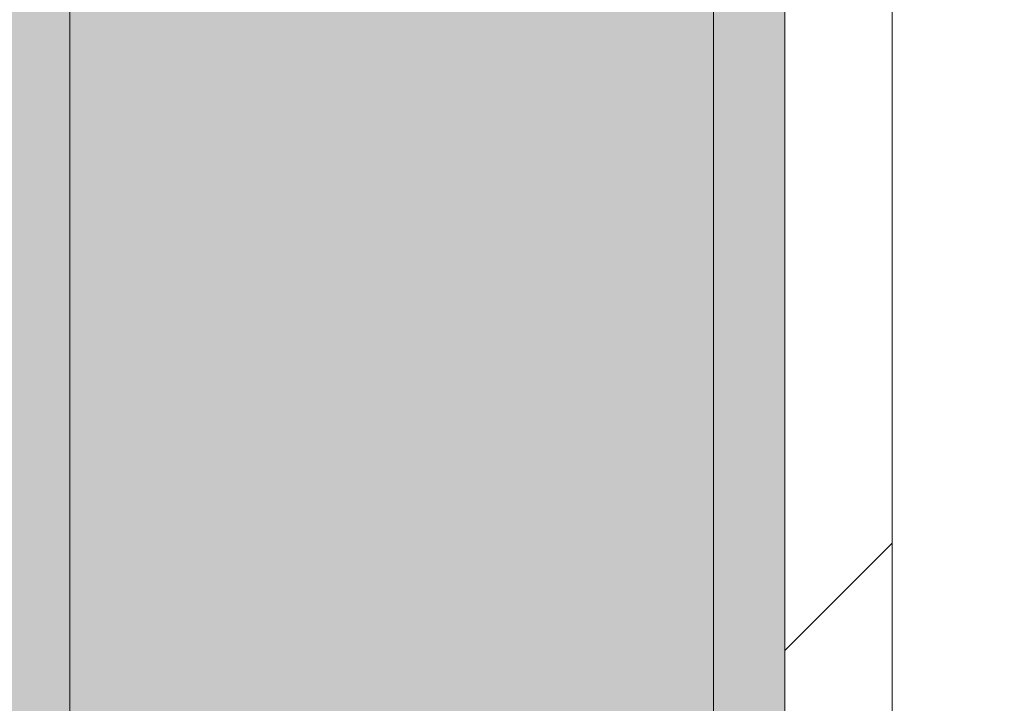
# Model space of a CAD drawing. Header units: millimetres. Extents: x 5980700 to 6194397, y -12939 to 2351883.
# Tile 52 of 124: x 6036061 to 6036199, y -8117 to -8022. Entities that reach past the tile are written whole.
import ezdxf

# ---------------------------------------------------------------- set-up
doc = ezdxf.new("R2010")
doc.units = ezdxf.units.MM
for name, color, linetype, lineweight in [('A-FLOR-PATT', 8, 'Continuous', 18), ('A-WALL', 113, 'Continuous', 18), ('A-WALL-PATT', 111, 'Continuous', 25)]:
    doc.layers.add(name, color=color, linetype=linetype, lineweight=lineweight)

# ---------------------------------------------------------------- blocks, each defined once
blk = doc.blocks.new('BE-PMSa-MOD-ARQ-CONEXAODOFUTURO-EX-000-R_rvt-1-PLANTA DE CAIMENTO DE PISOS - TÉRREO')
at = {"layer": 'A-FLOR-PATT', "lineweight": 5}
h = blk.add_hatch(dxfattribs=at)
h.set_pattern_fill('FP_19', color=71, style=0, pattern_type=2)
h.set_pattern_definition([(0, (1076.385, -4153.340999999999), (0, 450), []), (90, (1076.385, -4153.340999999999), (-450, 2.755455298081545e-14), [])])
h.paths.add_polyline_path([(-1408.117406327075, -6885.841005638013), (-1448.117406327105, -6885.841005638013), (-1448.117406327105, -6165.841005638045), (-1458.117406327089, -6165.841005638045), (-1458.117406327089, -6154.841005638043), (-1478.122472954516, -6154.841005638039), (-1478.122472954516, -6265.841005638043), (-1497.12247295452, -6265.841005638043), (-1497.12247295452, -6135.841005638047), (-1458.117406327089, -6135.841005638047), (-1458.117406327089, -6125.841005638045), (-1448.117406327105, -6125.841005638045), (-1448.117406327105, -6085.84100563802), (-1408.117406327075, -6085.84100563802), (-1408.117406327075, -6125.841005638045), (-1398.117406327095, -6125.841005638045), (-1398.117406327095, -6135.841005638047), (-1359.11233969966, -6135.841005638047), (-1359.11233969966, -6265.841005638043), (-1378.112339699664, -6265.841005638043), (-1379.117406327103, -6154.841005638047), (-1398.117406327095, -6154.841005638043), (-1398.117406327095, -6165.841005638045), (-1408.117406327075, -6165.841005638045), (-1408.117406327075, -6804.748590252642)])
h.paths.add_polyline_path([(-422.2840729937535, -6885.841005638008), (-462.2840729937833, -6885.841005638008), (-462.2840729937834, -6165.841005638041), (-472.284072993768, -6165.841005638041), (-472.284072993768, -6154.841005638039), (-492.2891396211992, -6154.841005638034), (-492.2891396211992, -6265.841005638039), (-511.2891396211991, -6265.841005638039), (-511.2891396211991, -6135.841005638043), (-472.284072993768, -6135.841005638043), (-472.284072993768, -6125.841005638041), (-462.2840729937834, -6125.841005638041), (-462.2840729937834, -6085.841005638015), (-422.2840729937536, -6085.841005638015), (-422.2840729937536, -6125.841005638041), (-412.2840729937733, -6125.841005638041), (-412.2840729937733, -6135.841005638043), (-373.2790063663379, -6135.841005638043), (-373.2790063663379, -6265.841005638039), (-392.2790063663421, -6265.841005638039), (-393.2840729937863, -6154.841005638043), (-412.2840729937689, -6154.841005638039), (-412.2840729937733, -6165.841005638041), (-422.2840729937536, -6165.841005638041), (-422.2840729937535, -6804.748590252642)])
h.paths.add_polyline_path([(563.5492603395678, -6885.841005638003), (523.5492603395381, -6885.841005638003), (523.5492603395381, -6165.841005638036), (513.5492603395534, -6165.841005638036), (513.5492603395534, -6154.84100563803), (493.5441937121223, -6154.841005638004), (493.5441937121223, -6265.841005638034), (474.5441937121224, -6265.841005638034), (474.5441937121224, -6135.841005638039), (513.5492603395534, -6135.841005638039), (513.5492603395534, -6125.841005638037), (523.5492603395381, -6125.841005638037), (523.5492603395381, -6085.841005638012), (563.5492603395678, -6085.841005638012), (563.5492603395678, -6125.841005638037), (573.5492603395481, -6125.841005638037), (573.5492603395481, -6135.841005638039), (612.5543269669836, -6135.841005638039), (612.5543269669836, -6265.841005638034), (593.5543269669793, -6265.841005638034), (592.5492603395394, -6154.841005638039), (573.5492603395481, -6154.841005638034), (573.5492603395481, -6165.841005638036), (563.5492603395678, -6165.841005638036), (563.5492603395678, -6804.748590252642)])
h.paths.add_polyline_path([(1549.382593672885, -6885.841005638), (1509.382593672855, -6885.841005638), (1509.382593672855, -6165.841005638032), (1499.38259367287, -6165.841005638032), (1499.38259367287, -6154.841005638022), (1479.377527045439, -6154.841005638), (1479.377527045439, -6265.84100563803), (1460.377527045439, -6265.84100563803), (1460.377527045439, -6135.841005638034), (1499.38259367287, -6135.841005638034), (1499.38259367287, -6125.841005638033), (1509.382593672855, -6125.841005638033), (1509.382593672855, -6085.841005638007), (1549.382593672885, -6085.841005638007), (1549.382593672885, -6125.841005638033), (1559.382593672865, -6125.841005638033), (1559.382593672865, -6135.841005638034), (1598.387660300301, -6135.841005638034), (1598.387660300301, -6265.84100563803), (1579.387660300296, -6265.84100563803), (1578.382593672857, -6154.841005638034), (1559.382593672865, -6154.84100563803), (1559.382593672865, -6165.841005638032), (1549.382593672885, -6165.841005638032), (1549.382593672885, -6839.505983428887)])
h.paths.add_polyline_path([(-3379.784072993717, -6885.841005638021), (-3419.784072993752, -6885.841005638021), (-3419.784072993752, -6165.841005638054), (-3429.784072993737, -6165.841005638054), (-3429.784072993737, -6154.841005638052), (-3449.789139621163, -6154.841005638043), (-3449.789139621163, -6265.841005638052), (-3468.789139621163, -6265.841005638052), (-3468.789139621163, -6135.841005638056), (-3429.784072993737, -6135.841005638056), (-3429.784072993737, -6125.841005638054), (-3419.784072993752, -6125.841005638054), (-3419.784072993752, -6085.841005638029), (-3379.784072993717, -6085.841005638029), (-3379.784072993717, -6125.841005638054), (-3369.784072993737, -6125.841005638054), (-3369.784072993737, -6135.841005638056), (-3330.779006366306, -6135.841005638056), (-3330.779006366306, -6265.841005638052), (-3349.779006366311, -6265.841005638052), (-3350.784072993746, -6154.841005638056), (-3369.784072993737, -6154.841005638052), (-3369.784072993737, -6165.841005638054), (-3379.784072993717, -6165.841005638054), (-3379.784072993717, -6804.748590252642)])
h.paths.add_polyline_path([(-2393.950739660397, -6885.841005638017), (-2433.950739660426, -6885.841005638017), (-2433.950739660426, -6165.841005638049), (-2443.950739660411, -6165.841005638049), (-2443.950739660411, -6154.841005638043), (-2463.955806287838, -6154.841005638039), (-2463.955806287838, -6265.841005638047), (-2482.955806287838, -6265.841005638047), (-2482.955806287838, -6135.841005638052), (-2443.950739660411, -6135.841005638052), (-2443.950739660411, -6125.84100563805), (-2433.950739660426, -6125.84100563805), (-2433.950739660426, -6085.841005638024), (-2393.950739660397, -6085.841005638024), (-2393.950739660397, -6125.84100563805), (-2383.950739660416, -6125.84100563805), (-2383.950739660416, -6135.841005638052), (-2344.945673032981, -6135.841005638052), (-2344.945673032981, -6265.841005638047), (-2363.945673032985, -6265.841005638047), (-2364.950739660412, -6154.841005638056), (-2383.950739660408, -6154.841005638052), (-2383.950739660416, -6165.841005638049), (-2393.950739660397, -6165.841005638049), (-2393.950739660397, -6804.748590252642)])
h.paths.add_polyline_path([(-1633.586260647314, -8187.825683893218), (-1326.11487301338, -8187.825683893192), (-1326.11487301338, -6915.841005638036), (-1408.117406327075, -6915.841005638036), (-1408.117406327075, -6885.841005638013), (-1222.284072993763, -6885.841005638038), (-1222.284072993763, -6915.841005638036), (-1296.11487301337, -6915.841005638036), (-1296.11487301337, -8187.825683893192), (-340.281539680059, -8187.825683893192), (-340.281539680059, -6915.841005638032), (-422.2840729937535, -6915.841005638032), (-422.2840729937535, -6885.841005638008), (-236.4507396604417, -6885.841005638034), (-236.4507396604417, -6915.841005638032), (-310.281539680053, -6915.841005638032), (-310.2815396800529, -8187.825683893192), (645.5517936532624, -8187.825683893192), (645.5517936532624, -6915.841005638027), (563.5492603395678, -6915.841005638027), (563.5492603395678, -6885.841005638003), (749.3825936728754, -6885.84100563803), (749.3825936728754, -6915.841005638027), (675.5517936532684, -6915.841005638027), (675.5517936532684, -8187.825683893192), (1631.385126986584, -8187.825683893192), (1631.385126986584, -6915.841005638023), (1549.382593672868, -6915.841005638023), (1549.382593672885, -6885.841005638), (1876.385126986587, -6885.841005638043), (1876.385126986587, -5160.841005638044), (1819.382593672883, -5160.84100563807), (1819.382593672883, -5130.841005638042), (1876.385126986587, -5130.841005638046), (1876.385126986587, -3880.841005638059), (1437.385126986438, -3880.841005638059), (1436.385126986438, -3898.231985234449), (1424.554938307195, -3898.231985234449), (1424.554938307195, -3931.218364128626), (1419.460598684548, -3931.218364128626), (1419.460598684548, -3946.925911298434), (1413.385126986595, -3946.925911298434), (1413.385126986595, -3958.858886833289), (1444.385126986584, -3958.858886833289), (1444.385126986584, -3970.828505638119), (1370.385126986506, -3970.828505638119), (1370.385126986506, -3958.948636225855), (1401.385126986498, -3958.858886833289), (1401.385126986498, -3946.925911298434), (1395.309655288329, -3946.925911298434), (1395.309655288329, -3931.218364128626), (1390.215315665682, -3931.218364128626), (1390.215315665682, -3898.231985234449), (1377.385126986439, -3897.231985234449), (1377.385126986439, -3880.841005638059), (938.3851269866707, -3880.841005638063), (938.385126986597, -5130.841005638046), (1019.382593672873, -5130.841005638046), (1019.382593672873, -5160.841005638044), (816.3825936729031, -5160.84100563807), (816.3825936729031, -5130.841005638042), (908.3851269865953, -5130.841005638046), (908.3851269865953, -3880.841005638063), (469.3851269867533, -3880.841005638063), (468.3851269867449, -3898.231985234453), (456.554938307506, -3898.231985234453), (456.554938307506, -3931.21836412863), (451.4605986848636, -3931.21836412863), (451.4605986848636, -3946.925911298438), (445.3851269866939, -3946.925911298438), (445.3851269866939, -3958.948636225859), (476.3851269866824, -3958.948636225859), (476.3851269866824, -3970.828505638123), (402.3851269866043, -3970.828505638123), (402.3851269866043, -3958.858886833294), (433.3851269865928, -3958.858886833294), (433.3851269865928, -3946.925911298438), (427.3096552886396, -3946.925911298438), (427.3096552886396, -3931.21836412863), (422.2153156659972, -3931.21836412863), (422.2153156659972, -3898.231985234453), (409.3851269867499, -3897.231985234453), (409.3851269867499, -3880.841005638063), (-29.61487301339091, -3880.841005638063), (-29.61487301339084, -5130.841005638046), (16.38259367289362, -5130.841005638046), (16.38259367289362, -5160.841005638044), (-116.6174063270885, -5160.84100563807), (-116.6174063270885, -5130.841005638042), (-59.61487301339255, -5130.841005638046), (-59.61487301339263, -3880.841005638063), (-498.6148730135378, -3880.841005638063), (-499.6148730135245, -3898.231985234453), (-511.4450616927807, -3898.231985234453), (-511.4450616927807, -3931.21836412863), (-516.5394013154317, -3931.21836412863), (-516.5394013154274, -3946.925911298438), (-522.6148730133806, -3946.925911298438), (-522.6148730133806, -3958.858886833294), (-491.6148730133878, -3958.858886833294), (-491.6148730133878, -3970.828505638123), (-565.614873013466, -3970.828505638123), (-565.614873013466, -3958.948636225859), (-534.6148730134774, -3958.858886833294), (-534.6148730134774, -3946.925911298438), (-540.6903447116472, -3946.925911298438), (-540.6903447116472, -3931.21836412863), (-545.7846843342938, -3931.21836412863), (-545.7846843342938, -3898.231985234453), (-558.6148730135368, -3897.231985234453), (-558.6148730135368, -3880.841005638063), (-997.6148730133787, -3880.841005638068), (-997.6148730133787, -5130.841005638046), (-916.6174063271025, -5130.841005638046), (-916.6174063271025, -5160.841005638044), (-1084.617406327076, -5160.84100563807), (-1084.617406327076, -5130.841005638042), (-1027.61487301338, -5130.841005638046), (-1027.614873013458, -3880.841005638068), (-1466.614873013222, -3880.841005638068), (-1467.614873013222, -3898.231985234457), (-1479.44506169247, -3898.231985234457), (-1479.44506169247, -3931.218364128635), (-1484.539401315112, -3931.218364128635), (-1484.539401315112, -3946.925911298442), (-1490.614873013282, -3946.925911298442), (-1490.614873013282, -3958.948636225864), (-1459.614873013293, -3958.948636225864), (-1459.614873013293, -3970.828505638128), (-1533.614873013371, -3970.828505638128), (-1533.614873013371, -3958.858886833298), (-1502.614873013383, -3958.858886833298), (-1502.614873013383, -3946.925911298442), (-1508.690344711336, -3946.925911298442), (-1508.690344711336, -3931.218364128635), (-1513.784684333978, -3931.218364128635), (-1513.784684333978, -3898.231985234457), (-1526.614873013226, -3897.231985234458), (-1526.614873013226, -3880.841005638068), (-1965.614873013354, -3880.841005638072), (-1965.614873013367, -5130.841005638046), (-1884.61740632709, -5130.841005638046), (-1884.61740632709, -5160.841005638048), (-2052.617406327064, -5160.84100563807), (-2052.617406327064, -5130.841005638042), (-1995.614873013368, -5130.841005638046), (-1995.614873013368, -3880.841005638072), (-2434.614873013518, -3880.841005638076), (-2435.614873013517, -3898.231985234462), (-2447.445061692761, -3898.231985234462), (-2447.445061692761, -3931.218364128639), (-2452.539401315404, -3931.218364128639), (-2452.539401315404, -3946.925911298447), (-2458.614873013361, -3946.925911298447), (-2458.614873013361, -3958.858886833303), (-2427.614873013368, -3958.858886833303), (-2427.614873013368, -3970.828505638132), (-2501.614873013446, -3970.828505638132), (-2501.614873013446, -3958.948636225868), (-2470.614873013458, -3958.858886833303), (-2470.614873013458, -3946.925911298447), (-2476.690344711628, -3946.925911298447), (-2476.690344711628, -3931.218364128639), (-2481.78468433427, -3931.218364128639), (-2481.78468433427, -3898.231985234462), (-2494.614873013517, -3897.231985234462), (-2494.614873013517, -3880.841005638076), (-2933.614873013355, -3880.841005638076), (-2933.614873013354, -5130.841005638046), (-2852.617406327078, -5130.841005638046), (-2852.617406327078, -5160.841005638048), (-2963.614873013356, -5160.841005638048), (-2963.614873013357, -3730.841005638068), (-273.614873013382, -3730.841005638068), (-273.6148730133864, -1905.841005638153), (-333.6148730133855, -1905.841005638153), (-333.6148730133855, -1920.841005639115), (-403.6148730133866, -1920.841005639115), (-403.6148730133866, -1905.841005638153), (-413.6148730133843, -1905.841005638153), (-413.6148730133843, -2645.841005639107), (-403.614873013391, -2645.841005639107), (-403.614873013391, -2656.841005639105), (-383.6098063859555, -2656.841005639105), (-383.6098063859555, -2545.841005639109), (-364.6098063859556, -2545.841005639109), (-364.6098063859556, -2675.841005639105), (-403.614873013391, -2675.841005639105), (-403.614873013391, -2685.841005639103), (-413.6148730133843, -2685.841005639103), (-413.6148730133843, -2725.841005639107), (-443.614873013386, -2725.841005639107), (-443.614873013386, -2685.841005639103), (-453.6148730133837, -2685.841005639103), (-453.6148730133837, -2675.841005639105), (-492.6199396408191, -2675.841005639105), (-492.6199396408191, -2545.841005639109), (-473.6199396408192, -2545.841005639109), (-472.6148730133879, -2656.841005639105), (-453.6148730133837, -2656.841005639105), (-453.6148730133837, -2645.841005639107), (-443.614873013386, -2645.841005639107), (-443.614873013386, -1905.841005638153), (-1243.614873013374, -1905.841005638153), (-1243.614873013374, -1920.841005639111), (-1313.614873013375, -1920.841005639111), (-1313.614873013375, -1905.841005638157), (-1861.627696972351, -1905.841005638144), (-1861.627696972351, -2730.841005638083), (-1891.627696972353, -2730.841005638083), (-1891.627696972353, -2503.341005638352), (-4291.627696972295, -2503.34100563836), (-4291.627696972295, -3602.841794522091), (-4115.616662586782, -3602.841794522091), (-4115.616662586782, -3918.841794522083), (-4291.627696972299, -3918.841794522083), (-4291.62769697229, -6885.841005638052), (-4179.784072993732, -6885.841005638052), (-4179.784072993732, -6915.841005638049), (-4291.62769697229, -6915.841005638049), (-4291.62769697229, -8187.825683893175), (-3297.781539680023, -8187.825683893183), (-3297.781539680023, -6915.841005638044), (-3379.784072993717, -6915.841005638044), (-3379.784072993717, -6885.841005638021), (-3193.950739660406, -6885.841005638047), (-3193.950739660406, -6915.841005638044), (-3267.781539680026, -6915.841005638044), (-3267.781539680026, -8187.825683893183), (-2311.948206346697, -8187.825683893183), (-2311.948206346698, -6915.84100563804), (-2393.950739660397, -6915.84100563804), (-2393.950739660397, -6885.841005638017), (-2208.117406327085, -6885.841005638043), (-2208.117406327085, -6915.84100563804), (-2281.948206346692, -6915.84100563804), (-2281.948206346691, -8187.825683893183), (-1634.040783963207, -8187.825683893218)])
h.paths.add_polyline_path([(1081.283969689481, -8177.824964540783), (974.2429165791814, -8177.757752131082), (969.89444838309, -8176.62737626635), (962.5990053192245, -8171.491896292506), (958.4892938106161, -8163.573126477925), (957.9528572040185, -8159.112278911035), (958.3458896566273, -8046.283814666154), (960.307945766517, -8039.866218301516), (963.7283128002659, -8032.919235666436), (963.7283128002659, -7942.145418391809), (961.4375489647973, -7935.578149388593), (960.4463710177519, -7926.6496358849), (961.5940795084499, -7650.620109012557), (964.0656786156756, -7630.220274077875), (974.8299487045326, -7602.120334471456), (992.0949357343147, -7577.474922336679), (1014.827323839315, -7557.759074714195), (1044.094972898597, -7543.599703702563), (1071.00633885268, -7537.47041637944), (1104.593384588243, -7534.802663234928), (1150.72110646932, -7533.999939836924), (1177.139309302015, -7534.536061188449), (1217.145192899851, -7537.754905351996), (1245.244404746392, -7544.159408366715), (1272.081338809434, -7557.769795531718), (1294.810519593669, -7577.489024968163), (1312.071615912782, -7602.136909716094), (1322.831558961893, -7630.238285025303), (1326.446371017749, -7660.111296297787), (1325.461348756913, -7935.551189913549), (1322.756520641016, -7944.035336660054), (1322.75652064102, -8032.919235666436), (1327.175489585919, -8039.484241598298), (1328.701960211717, -8047.249322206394), (1328.191987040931, -8166.732035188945), (1324.318356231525, -8173.441360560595), (1317.609030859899, -8177.314991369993), (1313.735400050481, -8177.824964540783)])
h.paths.add_polyline_path([(327.9020667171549, -8177.824964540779), (-11.59041675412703, -8177.757752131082), (-15.938884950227, -8176.627376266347), (-23.23432801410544, -8171.491896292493), (-27.34403952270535, -8163.573126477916), (-27.88047612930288, -8159.11227891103), (-27.48744367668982, -8046.283814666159), (-25.52538756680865, -8039.866218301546), (-22.10502053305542, -8032.919235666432), (-22.10502053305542, -7942.145418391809), (-24.39578436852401, -7935.578149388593), (-25.38696231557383, -7926.649635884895), (-24.23925382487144, -7650.620109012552), (-21.76765471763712, -7630.220274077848), (-11.00338462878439, -7602.120334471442), (6.261602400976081, -7577.474922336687), (28.99399050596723, -7557.759074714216), (58.26163956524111, -7543.599703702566), (85.1730055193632, -7537.470416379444), (118.760051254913, -7534.802663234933), (164.8877731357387, -7533.999939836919), (197.9780157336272, -7535.04143530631), (231.3118595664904, -7537.754905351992), (259.4110714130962, -7544.159408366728), (286.2480054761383, -7557.769795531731), (308.9771862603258, -7577.48902496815), (326.2382825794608, -7602.136909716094), (336.9982256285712, -7630.238285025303), (340.613037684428, -7660.111296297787), (339.6280154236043, -7935.551189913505), (336.9231873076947, -7944.035336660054), (336.923187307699, -8032.919235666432), (341.3421562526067, -8039.484241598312), (342.8686268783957, -8047.249322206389), (342.3586537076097, -8166.73203518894), (338.4850228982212, -8173.441360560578), (331.7756975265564, -8177.314991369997)])
h.paths.add_polyline_path([(-992.9312666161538, -8177.824964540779), (-1001.772218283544, -8176.627376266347), (-1009.067661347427, -8171.491896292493), (-1013.177372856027, -8163.573126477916), (-1013.713809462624, -8159.11227891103), (-1013.320777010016, -8046.283814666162), (-1011.358720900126, -8039.866218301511), (-1007.938353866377, -8032.919235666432), (-1007.938353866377, -7942.145418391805), (-1010.229117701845, -7935.57814938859), (-1011.220295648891, -7926.649635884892), (-1010.072587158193, -7650.620109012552), (-1007.600988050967, -7630.22027407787), (-996.8367179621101, -7602.120334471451), (-979.5717309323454, -7577.474922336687), (-956.8393428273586, -7557.75907471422), (-927.5716937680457, -7543.599703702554), (-900.6603278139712, -7537.470416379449), (-867.0732820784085, -7534.802663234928), (-820.9455601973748, -7533.999939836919), (-794.5273573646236, -7534.536061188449), (-754.5214737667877, -7537.754905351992), (-726.4222619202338, -7544.159408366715), (-699.5853278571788, -7557.769795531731), (-676.8561470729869, -7577.489024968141), (-659.5950507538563, -7602.136909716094), (-648.8351077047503, -7630.238285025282), (-645.2202956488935, -7660.111296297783), (-646.2053179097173, -7935.55118991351), (-648.9101460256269, -7944.035336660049), (-648.9101460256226, -8032.919235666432), (-644.4911770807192, -8039.484241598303), (-642.9647064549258, -8047.249322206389), (-643.4746796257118, -8166.73203518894), (-647.3483104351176, -8173.441360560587), (-654.0576358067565, -8177.314991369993), (-661.1148590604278, -8177.824964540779), (-979.7632562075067, -8177.824964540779)])
h.paths.add_polyline_path([(-1863.06921016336, -8177.824964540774), (-1973.078744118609, -8177.757752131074), (-1977.427212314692, -8176.627376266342), (-1984.722655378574, -8171.491896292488), (-1988.832366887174, -8163.573126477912), (-1989.368803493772, -8159.112278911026), (-1988.975771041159, -8046.283814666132), (-1987.013714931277, -8039.866218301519), (-1983.593347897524, -8032.919235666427), (-1983.593347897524, -7942.145418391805), (-1985.884111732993, -7935.578149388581), (-1986.875289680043, -7926.649635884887), (-1985.72758118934, -7650.620109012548), (-1983.255982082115, -7630.22027407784), (-1972.491711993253, -7602.120334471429), (-1955.226724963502, -7577.474922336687), (-1932.494336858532, -7557.75907471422), (-1903.22668779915, -7543.599703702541), (-1876.315321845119, -7537.470416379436), (-1842.728276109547, -7534.802663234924), (-1796.60055422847, -7533.999939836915), (-1770.182351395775, -7534.53606118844), (-1730.176467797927, -7537.754905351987), (-1702.077255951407, -7544.159408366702), (-1675.240321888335, -7557.769795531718), (-1652.511141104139, -7577.489024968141), (-1635.250044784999, -7602.136909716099), (-1624.449879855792, -7630.570680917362), (-1620.875289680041, -7660.111296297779), (-1621.860311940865, -7935.551189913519), (-1624.565140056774, -7944.035336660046), (-1624.56514005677, -8032.919235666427), (-1620.146171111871, -8039.484241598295), (-1618.619700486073, -8047.249322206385), (-1619.129673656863, -8166.732035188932), (-1623.003304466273, -8173.441360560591), (-1629.712629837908, -8177.314991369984), (-1633.586260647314, -8177.824964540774)])
h.paths.add_polyline_path([(-2619.419593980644, -8177.82496454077), (-2958.912077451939, -8177.75775213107), (-2963.260545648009, -8176.627376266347), (-2970.555988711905, -8171.491896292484), (-2974.665700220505, -8163.573126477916), (-2975.202136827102, -8159.112278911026), (-2974.809104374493, -8046.283814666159), (-2972.847048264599, -8039.866218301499), (-2969.426681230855, -8032.919235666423), (-2969.426681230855, -7942.145418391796), (-2971.717445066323, -7935.578149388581), (-2972.708623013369, -7926.343502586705), (-2971.56091452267, -7650.620109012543), (-2969.089315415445, -7630.220274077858), (-2958.325045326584, -7602.120334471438), (-2941.060058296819, -7577.474922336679), (-2918.327670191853, -7557.759074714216), (-2889.060021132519, -7543.599703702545), (-2862.148655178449, -7537.470416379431), (-2828.561609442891, -7534.802663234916), (-2782.4338875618, -7533.999939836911), (-2756.015684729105, -7534.536061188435), (-2716.009801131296, -7537.754905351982), (-2687.910589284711, -7544.159408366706), (-2661.073655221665, -7557.769795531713), (-2638.344474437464, -7577.489024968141), (-2621.08337811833, -7602.136909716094), (-2610.323435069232, -7630.23828502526), (-2606.708623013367, -7660.111296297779), (-2607.693645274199, -7935.551189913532), (-2610.398473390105, -7944.035336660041), (-2610.3984733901, -8032.919235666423), (-2605.979504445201, -8039.48424159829), (-2604.453033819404, -8047.24932220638), (-2604.963006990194, -8166.732035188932), (-2608.836637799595, -8173.441360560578), (-2615.545963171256, -8177.314991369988)])
h.paths.add_polyline_path([(-3630.1498973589, -8105.84028628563), (-3969.023528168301, -8105.330313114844), (-3975.732853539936, -8101.456682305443), (-3979.606484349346, -8094.747356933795), (-3980.116457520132, -8090.87372612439), (-3980.116457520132, -7975.264643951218), (-3978.589986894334, -7967.499563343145), (-3974.171017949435, -7960.934557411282), (-3974.171017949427, -7871.338078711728), (-3976.875846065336, -7863.56651165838), (-3977.860868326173, -7854.637361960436), (-3976.712378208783, -7578.635430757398), (-3974.171017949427, -7558.057631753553), (-3963.48611322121, -7530.152231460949), (-3944.369171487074, -7503.894264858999), (-3919.652445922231, -7483.835936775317), (-3896.658902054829, -7472.174730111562), (-3866.537949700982, -7465.428494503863), (-3828.55380661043, -7462.551382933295), (-3781.621430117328, -7462.015261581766), (-3756.007881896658, -7462.817984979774), (-3721.171753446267, -7465.770227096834), (-3693.081068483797, -7472.168114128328), (-3666.241821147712, -7485.77439645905), (-3643.509433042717, -7505.490244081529), (-3626.244446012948, -7530.135656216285), (-3615.142810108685, -7561.020111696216), (-3611.858645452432, -7588.126618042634), (-3612.852046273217, -7863.593471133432), (-3615.142810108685, -7872.075620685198), (-3615.142810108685, -7962.107780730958), (-3611.722443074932, -7967.881540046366), (-3609.760386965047, -7974.299136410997), (-3609.367354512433, -7980.998444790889), (-3609.903791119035, -8091.58844822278), (-3614.013502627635, -8099.507218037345), (-3621.308945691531, -8104.642698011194), (-3625.657413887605, -8105.77307387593)])
h.paths.add_polyline_path([(-2052.617406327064, -5960.841005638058), (-2092.617406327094, -5960.841005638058), (-2092.617406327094, -5920.841005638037), (-2102.617406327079, -5920.841005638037), (-2102.617406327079, -5910.841005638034), (-2141.62247295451, -5910.841005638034), (-2141.62247295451, -5780.841005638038), (-2122.62247295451, -5780.841005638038), (-2121.61740632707, -5891.841005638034), (-2102.617406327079, -5891.841005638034), (-2102.617406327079, -5880.841005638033), (-2092.617406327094, -5880.841005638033), (-2092.617406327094, -5160.84100563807), (-2052.617406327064, -5160.84100563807), (-2052.617406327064, -5880.841005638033), (-2042.61740632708, -5880.841005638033), (-2042.61740632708, -5891.841005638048), (-2022.612339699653, -5891.84100563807), (-2022.612339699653, -5780.841005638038), (-2003.612339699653, -5780.841005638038), (-2003.612339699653, -5910.841005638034), (-2042.61740632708, -5910.841005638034), (-2042.61740632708, -5920.841005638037), (-2052.617406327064, -5920.841005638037)])
h.paths.add_polyline_path([(-116.6174063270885, -5960.841005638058), (-156.6174063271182, -5960.841005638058), (-156.6174063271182, -5920.841005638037), (-166.6174063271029, -5920.841005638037), (-166.6174063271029, -5910.841005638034), (-205.6224729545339, -5910.841005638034), (-205.622472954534, -5780.841005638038), (-186.6224729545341, -5780.841005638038), (-185.6174063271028, -5891.841005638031), (-166.6174063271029, -5891.841005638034), (-166.6174063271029, -5880.841005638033), (-156.6174063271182, -5880.841005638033), (-156.6174063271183, -5160.84100563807), (-116.6174063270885, -5160.84100563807), (-116.6174063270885, -5880.841005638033), (-106.6174063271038, -5880.841005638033), (-106.6174063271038, -5891.841005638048), (-86.61233969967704, -5891.84100563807), (-86.61233969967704, -5780.841005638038), (-67.61233969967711, -5780.841005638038), (-67.61233969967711, -5910.841005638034), (-106.6174063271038, -5910.841005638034), (-106.6174063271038, -5920.841005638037), (-116.6174063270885, -5920.841005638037)])
h.paths.add_polyline_path([(776.3825936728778, -5960.841005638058), (776.3825936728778, -5920.841005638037), (766.382593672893, -5920.841005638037), (766.382593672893, -5910.841005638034), (727.3775270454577, -5910.841005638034), (727.3775270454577, -5780.841005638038), (746.3775270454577, -5780.841005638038), (747.3825936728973, -5891.841005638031), (766.382593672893, -5891.841005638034), (766.382593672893, -5880.841005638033), (776.3825936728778, -5880.841005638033), (776.3825936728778, -5160.84100563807), (816.3825936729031, -5160.84100563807), (816.3825936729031, -5880.841005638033), (826.3825936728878, -5880.841005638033), (826.3825936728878, -5891.841005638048), (846.3876603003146, -5891.84100563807), (846.3876603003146, -5780.841005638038), (865.3876603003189, -5780.841005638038), (865.3876603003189, -5910.841005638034), (826.3825936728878, -5910.841005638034), (826.3825936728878, -5920.841005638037), (816.3825936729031, -5920.841005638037), (816.3825936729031, -5960.841005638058)])
h.paths.add_polyline_path([(1819.382593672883, -5960.841005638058), (1779.382593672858, -5960.841005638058), (1779.382593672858, -5920.841005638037), (1769.382593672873, -5920.841005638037), (1769.382593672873, -5910.841005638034), (1730.377527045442, -5910.841005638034), (1730.377527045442, -5780.841005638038), (1749.377527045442, -5780.841005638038), (1750.382593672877, -5891.841005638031), (1769.382593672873, -5891.841005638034), (1769.382593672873, -5880.841005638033), (1779.382593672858, -5880.841005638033), (1779.382593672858, -5160.84100563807), (1819.382593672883, -5160.84100563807), (1819.382593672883, -5880.841005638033), (1829.382593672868, -5880.841005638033), (1829.382593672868, -5891.841005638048), (1849.387660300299, -5891.84100563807), (1849.387660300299, -5780.841005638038), (1868.387660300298, -5780.841005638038), (1868.387660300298, -5910.841005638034), (1829.382593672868, -5910.841005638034), (1829.382593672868, -5920.841005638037), (1819.382593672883, -5920.841005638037)])
h.paths.add_polyline_path([(-1084.617406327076, -5960.841005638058), (-1124.617406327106, -5960.841005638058), (-1124.617406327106, -5920.841005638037), (-1134.617406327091, -5920.841005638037), (-1134.617406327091, -5910.841005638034), (-1173.622472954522, -5910.841005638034), (-1173.622472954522, -5780.841005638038), (-1154.622472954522, -5780.841005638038), (-1153.617406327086, -5891.841005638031), (-1134.617406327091, -5891.841005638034), (-1134.617406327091, -5880.841005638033), (-1124.617406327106, -5880.841005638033), (-1124.617406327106, -5160.84100563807), (-1084.617406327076, -5160.84100563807), (-1084.617406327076, -5880.841005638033), (-1074.617406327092, -5880.841005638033), (-1074.617406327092, -5891.841005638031), (-1054.612339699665, -5891.841005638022), (-1054.612339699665, -5780.841005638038), (-1035.612339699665, -5780.841005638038), (-1035.612339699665, -5910.841005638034), (-1074.617406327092, -5910.841005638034), (-1074.617406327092, -5920.841005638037), (-1084.617406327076, -5920.841005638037)])
h.paths.add_polyline_path([(-3110.634122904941, -2404.163055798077), (-3089.559253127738, -2402.354946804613), (-3132.171954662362, -2402.354946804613)])
h.paths.add_polyline_path([(-2291.627696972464, -2404.163055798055), (-2270.089865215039, -2402.35494680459), (-2313.165528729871, -2402.35494680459)])
h.paths.add_polyline_path([(-3853.61484510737, -2404.163055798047), (-3832.077013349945, -2402.354946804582), (-3875.152676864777, -2402.354946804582)])
h.paths.add_polyline_path([(-3142.339160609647, -2401.501406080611), (-3183.55053015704, -2395.193534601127), (-3167.436312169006, -2399.394490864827)])
h.paths.add_polyline_path([(-2323.332734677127, -2401.501406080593), (-2364.544104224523, -2395.193534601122), (-2348.429886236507, -2399.394490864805)])
h.paths.add_polyline_path([(-3885.319882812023, -2401.501406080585), (-3924.116436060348, -2395.82307415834), (-3910.41703437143, -2399.394490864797)])
h.paths.add_polyline_path([(-3078.929085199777, -2401.501406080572), (-3053.233014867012, -2399.238353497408), (-3040.810482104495, -2395.666917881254), (-3078.059864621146, -2401.36836192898)])
h.paths.add_polyline_path([(-2259.922659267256, -2401.50140608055), (-2234.825507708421, -2399.394490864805), (-2218.711289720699, -2395.193534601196), (-2246.15749904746, -2399.394490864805)])
h.paths.add_polyline_path([(-3821.909807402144, -2401.501406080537), (-3790.606665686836, -2397.776597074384), (-3791.218334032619, -2396.803725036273), (-3808.144647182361, -2399.394490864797)])
h.paths.add_polyline_path([(-3195.652806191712, -2392.038486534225), (-3231.517499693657, -2380.53997742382), (-3221.157028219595, -2385.389568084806)])
h.paths.add_polyline_path([(-2376.646380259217, -2392.038486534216), (-2412.511073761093, -2380.539977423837), (-2402.150602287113, -2385.389568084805)])
h.paths.add_polyline_path([(-3938.633528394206, -2392.038486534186), (-3974.498221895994, -2380.539977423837), (-3964.137750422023, -2385.38956808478)])
h.paths.add_polyline_path([(-3025.615439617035, -2392.038486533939), (-3000.111217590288, -2385.389568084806), (-2989.750746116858, -2380.539977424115), (-3004.87697517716, -2385.389568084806)])
h.paths.add_polyline_path([(-3768.596161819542, -2392.038486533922), (-3743.091939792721, -2385.389568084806), (-3732.731468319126, -2380.539977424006), (-3747.857697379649, -2385.389568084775)])
h.paths.add_polyline_path([(-2206.609013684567, -2392.038486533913), (-2181.104791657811, -2385.389568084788), (-2170.744320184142, -2380.539977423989), (-2185.870549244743, -2385.389568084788)])
h.paths.add_polyline_path([(-2155.670651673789, -2373.484205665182), (-2133.355084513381, -2363.038603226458), (-2133.355084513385, -2361.809115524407), (-2135.705106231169, -2363.038603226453)])
h.paths.add_polyline_path([(-3717.6577998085, -2373.484205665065), (-3695.342232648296, -2363.038603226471), (-3695.342232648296, -2361.809115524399), (-3697.69225436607, -2363.038603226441)])
h.paths.add_polyline_path([(-2974.677077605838, -2373.484205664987), (-2952.361510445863, -2363.038603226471), (-2952.361510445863, -2361.809115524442), (-2954.711532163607, -2363.038603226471)])
h.paths.add_polyline_path([(-2866.444849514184, -2185.219820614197), (-2866.538478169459, -2184.601973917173), (-2866.538478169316, -2185.01231778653)])
h.paths.add_polyline_path([(-2047.43842358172, -2185.219820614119), (-2047.532052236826, -2184.601973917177), (-2047.532052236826, -2185.012317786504)])
h.paths.add_polyline_path([(-3609.42557171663, -2185.219820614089), (-3609.519200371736, -2184.601973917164), (-3609.519200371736, -2185.012317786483)])
h.paths.add_polyline_path([(-2883.407863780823, -2148.720022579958), (-2884.10884218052, -2147.229009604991), (-2884.10884218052, -2147.845730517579)])
h.paths.add_polyline_path([(-3626.38858598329, -2148.720022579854), (-3629.681118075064, -2144.157919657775), (-3627.089564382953, -2147.845730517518)])
h.paths.add_polyline_path([(-2064.401437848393, -2148.720022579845), (-2065.102416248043, -2147.229009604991), (-2065.102416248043, -2147.845730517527)])
h.paths.add_polyline_path([(-2910.729698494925, -2115.682279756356), (-2913.073377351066, -2112.904930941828), (-2913.073377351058, -2113.807924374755)])
h.paths.add_polyline_path([(-2091.723272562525, -2115.682279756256), (-2094.066951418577, -2112.904930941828), (-2094.066951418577, -2113.80792437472)])
h.paths.add_polyline_path([(-3653.710420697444, -2115.682279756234), (-3656.054099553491, -2112.904930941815), (-3656.054099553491, -2113.807924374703)])
h.paths.add_polyline_path([(-2946.813568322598, -2087.775475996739), (-2952.361510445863, -2083.643408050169), (-2952.361510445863, -2084.872895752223)])
h.paths.add_polyline_path([(-3689.794290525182, -2087.775475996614), (-3695.342232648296, -2083.643408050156), (-3695.342232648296, -2084.872895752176)])
h.paths.add_polyline_path([(-2127.807142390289, -2087.775475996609), (-2133.355084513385, -2083.643408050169), (-2133.355084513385, -2084.87289575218)])
h.paths.add_polyline_path([(-2412.511073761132, -2066.142033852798), (-2376.64638025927, -2054.643524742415), (-2402.150602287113, -2061.292443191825)])
h.paths.add_polyline_path([(-3974.498221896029, -2066.142033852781), (-3938.633528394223, -2054.643524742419), (-3964.137750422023, -2061.292443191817)])
h.paths.add_polyline_path([(-3231.517499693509, -2066.142033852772), (-3195.652806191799, -2054.64352474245), (-3221.15702821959, -2061.292443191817)])
h.paths.add_polyline_path([(-2989.750746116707, -2066.142033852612), (-3000.111217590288, -2061.292443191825), (-3025.615439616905, -2054.643524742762), (-3000.111217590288, -2062.820383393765)])
h.paths.add_polyline_path([(-2170.744320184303, -2066.142033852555), (-2181.104791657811, -2061.292443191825), (-2206.609013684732, -2054.643524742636), (-2181.104791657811, -2062.82038339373)])
h.paths.add_polyline_path([(-3732.731468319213, -2066.142033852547), (-3743.091939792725, -2061.292443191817), (-3768.59616181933, -2054.643524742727), (-3743.091939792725, -2062.820383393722)])
h.paths.add_polyline_path([(-3926.531252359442, -2051.488476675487), (-3885.319882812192, -2045.180605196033), (-3910.417034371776, -2047.287520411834), (-3924.116436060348, -2050.858937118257)])
h.paths.add_polyline_path([(-2364.544104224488, -2051.488476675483), (-2323.332734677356, -2045.180605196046), (-2348.429886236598, -2047.287520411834)])
h.paths.add_polyline_path([(-3183.55053015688, -2051.488476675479), (-3142.33916060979, -2045.180605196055), (-3167.436312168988, -2047.287520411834)])
h.paths.add_polyline_path([(-2218.711289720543, -2051.48847667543), (-2234.614845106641, -2047.342439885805), (-2234.614845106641, -2049.054255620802)])
h.paths.add_polyline_path([(-3780.698437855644, -2051.4884766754), (-3796.812655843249, -2047.287520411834), (-3808.144647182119, -2047.287520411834), (-3796.812655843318, -2049.022011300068)])
h.paths.add_polyline_path([(-3072.614845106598, -2046.147071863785), (-3073.293874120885, -2045.653683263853), (-3073.293874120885, -2046.043138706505)])
h.paths.add_polyline_path([(-3089.096291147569, -2044.327064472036), (-3110.634122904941, -2042.518955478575), (-3132.171954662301, -2044.327064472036), (-3110.634122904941, -2044.327064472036)])
h.paths.add_polyline_path([(-3872.614845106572, -2044.327064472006), (-3873.293874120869, -2044.171017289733), (-3873.293874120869, -2044.327064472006)])
at = {"layer": 'A-WALL', "lineweight": 5}
blk.add_hatch(color=9, dxfattribs=at).paths.add_polyline_path([(-4406.627696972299, -8187.825683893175), (-4406.627696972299, -1900.841005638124), (-4416.627696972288, -1900.841005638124), (-4416.627696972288, -8187.825683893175)])
h = blk.add_hatch(color=9, dxfattribs=at)
h.paths.add_polyline_path([(-4316.627696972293, -8187.825683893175), (-4306.6276969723, -8187.825683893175), (-4306.6276969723, -3883.841794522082), (-4316.627696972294, -3883.841794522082), (-4316.627696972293, -8142.74533134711)])
h.paths.add_polyline_path([(-4316.627696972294, -3873.141794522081), (-4306.6276969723, -3873.141794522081), (-4306.6276969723, -3648.541794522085), (-4316.627696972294, -3648.541794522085), (-4316.627696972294, -3746.470324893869)])
h.paths.add_polyline_path([(-4316.627696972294, -3637.841794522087), (-4306.6276969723, -3637.841794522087), (-4306.6276969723, -1958.841794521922), (-4316.627696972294, -1958.841794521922), (-4316.627696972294, -3627.841794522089)])
h.paths.add_polyline_path([(-4316.627696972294, -1948.141794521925), (-4306.6276969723, -1948.141794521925), (-4306.6276969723, -1900.841005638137), (-4316.627696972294, -1900.841005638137)])
at = {"layer": 'A-WALL-PATT', "lineweight": 5}
blk.add_hatch(color=57, dxfattribs=at).paths.add_polyline_path([(-4406.627696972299, -8187.825683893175), (-4316.627696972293, -8187.825683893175), (-4316.627696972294, -3883.841794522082), (-4406.616662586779, -3883.841794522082), (-4406.616662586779, -3873.141794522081), (-4316.627696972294, -3873.141794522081), (-4316.627696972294, -3648.541794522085), (-4406.616662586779, -3648.541794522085), (-4406.616662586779, -3637.841794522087), (-4316.627696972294, -3637.841794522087), (-4316.627696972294, -1958.841794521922), (-4406.616662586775, -1958.841794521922), (-4406.616662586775, -1948.141794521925), (-4316.627696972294, -1948.141794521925), (-4316.627696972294, -1900.841005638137), (-4406.627696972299, -1900.841005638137), (-4406.627696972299, -8142.74533134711)])
h = blk.add_hatch(dxfattribs=at)
h.set_pattern_fill('FP_14', color=252, style=0, pattern_type=2)
h.set_pattern_definition([(45, (0, 0), (-53.03300858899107, 53.03300858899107), [])])
h.paths.add_polyline_path([(-4306.6276969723, -8187.825683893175), (-4291.62769697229, -8187.825683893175), (-4291.627696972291, -3883.841794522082), (-4306.6276969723, -3883.841794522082), (-4306.6276969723, -8156.466721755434)])
h.paths.add_polyline_path([(-4306.6276969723, -3873.141794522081), (-4294.666662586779, -3873.141794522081), (-4291.627696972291, -3871.883013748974), (-4291.627696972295, -3649.800575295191), (-4294.666662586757, -3648.541794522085), (-4306.6276969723, -3648.541794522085), (-4306.6276969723, -3870.007837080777)])
h.paths.add_polyline_path([(-4291.627696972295, -3637.841794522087), (-4291.627696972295, -1958.841794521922), (-4306.6276969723, -1958.841794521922), (-4306.6276969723, -3637.841794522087), (-4294.666662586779, -3637.841794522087)])
h.paths.add_polyline_path([(-4306.6276969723, -1948.141794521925), (-4294.666662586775, -1948.141794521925), (-4291.627696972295, -1946.883013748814), (-4291.627696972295, -1900.841005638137), (-4306.6276969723, -1900.841005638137), (-4306.6276969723, -1945.007837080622)])
at = {"layer": 'A-WALL', "color": 90, "lineweight": 5}
for p, q in [((-4406.627696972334, -8187.825683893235), (-4406.627696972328, -3883.841794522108)), ((-4316.627696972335, -8187.825683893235), (-4316.627696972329, -3883.841794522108)), ((-4306.627696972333, -8187.825683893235), (-4306.627696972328, -3883.841794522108))]:
    blk.add_line(p, q, dxfattribs=at)
at = {"layer": 'A-WALL', "color": 130, "lineweight": 9}
blk.add_line((-4291.627696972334, -8187.825683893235), (-4291.627696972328, -3883.841794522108), dxfattribs=at)

msp = doc.modelspace()

# ---------------------------------------------------------------- block references
at = {"lineweight": 5}
msp.add_blockref('BE-PMSa-MOD-ARQ-CONEXAODOFUTURO-EX-000-R_rvt-1-PLANTA DE CAIMENTO DE PISOS - TÉRREO', (6040474.816446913, 0), dxfattribs=at)

doc.saveas('drawing.dxf')
